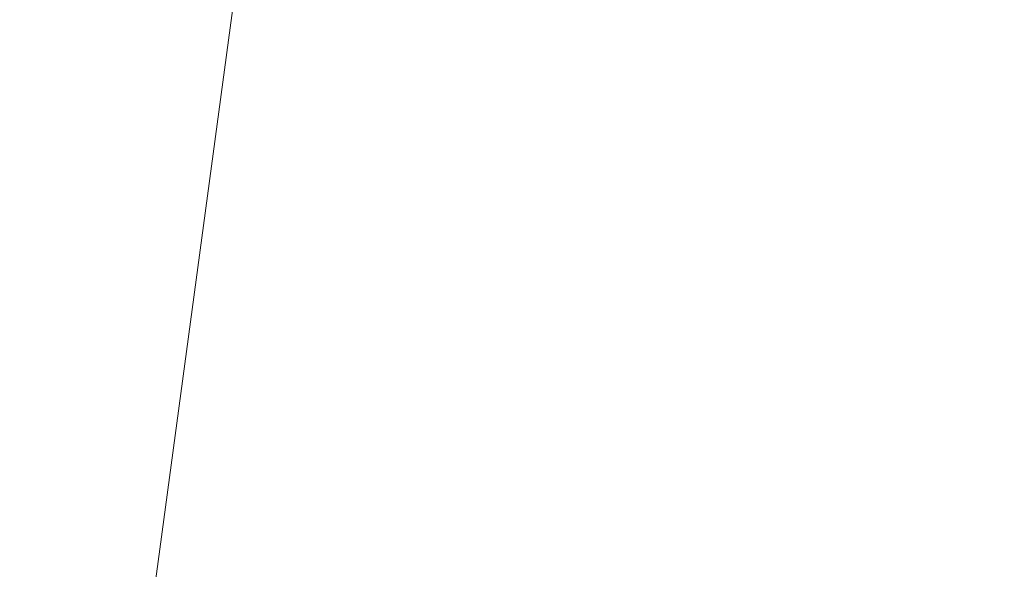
# Model space of a CAD drawing. Header units: metres. Extents: x 179483 to 180084, y 582739 to 582904.
# Tile 148 of 205: x 179823.76234 to 179823.76486, y 582801.05 to 582801.0514. Entities that reach past the tile are written whole.
import ezdxf

# ---------------------------------------------------------------- set-up
doc = ezdxf.new("R2010")
doc.units = ezdxf.units.M
doc.layers.add('TA - NIET_INGEMETEN', color=4, linetype='CONTINUOUS', lineweight=18)
doc.layers.add('TA - VRIJGEGEVEN TOT 4M-MV', color=3, linetype='CONTINUOUS', lineweight=18)

msp = doc.modelspace()

# ---------------------------------------------------------------- hatches: boundary and pattern name
at = {"layer": 'TA - NIET_INGEMETEN'}
h = msp.add_hatch(dxfattribs=at)
h.set_pattern_fill('ANSI31', color=256, scale=0.3, angle=45, style=0)
h.paths.add_polyline_path([(179882.3123053, 582795.4138054), (179882.5368531, 582797.01059), (179882.7901155, 582797.106182), (179884.2958608, 582797.189827), (179885.0590946, 582802.8595638), (179864.3200895, 582805.5396814), (179836.0250577, 582808.6962508), (179834.8465566, 582808.8488246), (179826.1380341, 582809.7321985), (179824.8128222, 582808.8326962), (179823.7625118, 582801.0486322), (179823.7674144, 582801.048185), (179825.4566531, 582800.1714915), (179829.1427958, 582799.1785706), (179845.6683087, 582797.6631305), (179845.9499163, 582797.6304699), (179846.4048323, 582797.5955299), (179876.5707189, 582794.5479636), (179882.0278587, 582794.4063115)])

# ---------------------------------------------------------------- linework, layer by layer
at = {"layer": 'TA - NIET_INGEMETEN', "linetype": 'ByBlock'}
for points in [[(179882.7901155, 582797.106182), (179882.757202, 582796.9896044), (179882.5368531, 582797.01059), (179882.3123053, 582795.4138054), (179882.0278587, 582794.4063115), (179876.5707189, 582794.5479636), (179846.4048323, 582797.5955299), (179845.9499163, 582797.6304699), (179845.6683087, 582797.6631305), (179829.1427958, 582799.1785706), (179825.4566531, 582800.1714915), (179823.7674144, 582801.048185), (179823.7625118, 582801.0486322), (179824.8128222, 582808.8326962), (179826.1380341, 582809.7321985), (179834.8465566, 582808.8488246), (179836.0250577, 582808.6962508), (179864.3200895, 582805.5396814), (179885.0590946, 582802.8595638), (179884.2958608, 582797.189827)], [(179882.757202, 582796.9896044), (179882.7901155, 582797.106182), (179884.2958608, 582797.189827), (179885.0590946, 582802.8595638), (179864.3200895, 582805.5396814), (179836.0250577, 582808.6962508), (179834.8465566, 582808.8488246), (179826.1380341, 582809.7321985), (179824.8128222, 582808.8326962), (179823.7625118, 582801.0486322), (179823.7674144, 582801.048185), (179825.4566531, 582800.1714915), (179829.1427958, 582799.1785706), (179845.6683087, 582797.6631305), (179845.9499163, 582797.6304699), (179846.4048323, 582797.5955299), (179876.5707189, 582794.5479636), (179882.0278587, 582794.4063115), (179882.3123053, 582795.4138054), (179882.5368531, 582797.01059)]]:
    msp.add_lwpolyline(points, close=True, dxfattribs=at)
at = {"layer": 'TA - VRIJGEGEVEN TOT 4M-MV'}
msp.add_lwpolyline([(179812.1440348, 582802.1085635), (179823.7625118, 582801.0486322), (179824.8128222, 582808.8326962), (179826.1380341, 582809.7321985), (179834.8465566, 582808.8488246), (179814.2347139, 582811.5173221)], dxfattribs=at)

doc.saveas('drawing.dxf')
